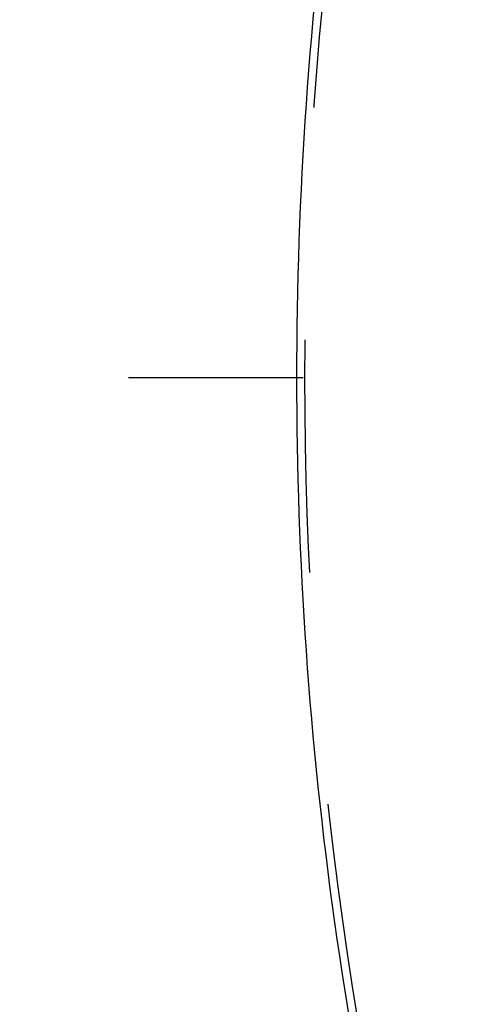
# Model space of a CAD drawing. Header units: millimetres. Extents: x 358 to 641, y 417 to 588.
# Tile 4 of 64: x 502 to 515, y 477 to 505. Entities that reach past the tile are written whole.
import ezdxf

# ---------------------------------------------------------------- set-up
doc = ezdxf.new("R2010")
doc.units = ezdxf.units.MM
doc.header["$LTSCALE"] = 65.185185
doc.linetypes.add('CENTER', pattern=[0.6, 0.375, -0.075, 0.075, -0.075])
doc.linetypes.add('HIDDEN', pattern=[0.2, 0.1, -0.1])
doc.layers.add('ACHSEN_S', color=7, linetype='CONTINUOUS')
doc.layers.add('KOERPER', color=7, linetype='CONTINUOUS')

msp = doc.modelspace()

# ---------------------------------------------------------------- linework, layer by layer
at = {"layer": 'ACHSEN_S', "color": 2, "linetype": 'CENTER'}
msp.add_line((358.338, 494.988), (641.382, 494.988), dxfattribs=at)
at = {"layer": 'KOERPER', "color": 7, "linetype": 'Continuous'}
msp.add_open_spline([(565.088, 416.688), (563.275, 416.688), (559.626, 416.943), (552.354, 418.473), (543.45, 422.359), (533.815, 429.764), (525.435, 439.625), (518.597, 451.553), (513.533, 465.099), (510.42, 479.759), (509.369, 494.988), (510.42, 510.216), (513.533, 524.876), (518.597, 538.422), (525.435, 550.35), (533.815, 560.211), (543.45, 567.616), (552.354, 571.502), (559.626, 573.032), (563.275, 573.288), (565.088, 573.288)], degree=3, knots=[0, 0, 0, 0, 0.025754, 0.051754, 0.10526, 0.162068, 0.222921, 0.287869, 0.356383, 0.427505, 0.5, 0.572495, 0.643617, 0.712131, 0.777079, 0.837932, 0.89474, 0.948246, 0.974246, 1, 1, 1, 1], dxfattribs=at)
at = {"layer": 'KOERPER', "color": 8, "linetype": 'HIDDEN'}
for points, knots in [([(565.088, 572.987), (563.282, 572.987), (559.646, 572.733), (552.403, 571.208), (543.533, 567.338), (533.935, 559.961), (525.587, 550.138), (518.775, 538.256), (513.73, 524.762), (510.629, 510.158), (509.583, 494.988), (510.629, 479.817), (513.73, 465.213), (518.775, 451.719), (525.587, 439.837), (533.935, 430.014), (543.533, 422.637), (552.403, 418.767), (559.646, 417.242), (563.282, 416.988), (565.088, 416.988)], [0, 0, 0, 0, 0.025754, 0.051754, 0.10526, 0.162068, 0.222921, 0.287869, 0.356383, 0.427505, 0.5, 0.572495, 0.643617, 0.712131, 0.777079, 0.837932, 0.89474, 0.948246, 0.974246, 1, 1, 1, 1]), ([(502.915, 563.987), (506.034, 563.987), (512.446, 563.062), (521.566, 559.033), (529.943, 552.548), (537.256, 543.884), (543.247, 533.377), (547.695, 521.418), (550.435, 508.459), (551.359, 494.988), (550.435, 481.516), (547.695, 468.557), (543.247, 456.598), (537.256, 446.091), (529.943, 437.427), (521.566, 430.942), (512.446, 426.913), (506.034, 425.988), (502.915, 425.988)], [0, 0, 0, 0, 0.050563, 0.103411, 0.159923, 0.220793, 0.286022, 0.355028, 0.42679, 0.5, 0.57321, 0.644972, 0.713978, 0.779207, 0.840077, 0.896589, 0.949437, 1, 1, 1, 1])]:
    msp.add_open_spline(points, degree=3, knots=knots, dxfattribs=at)

doc.saveas('drawing.dxf')
